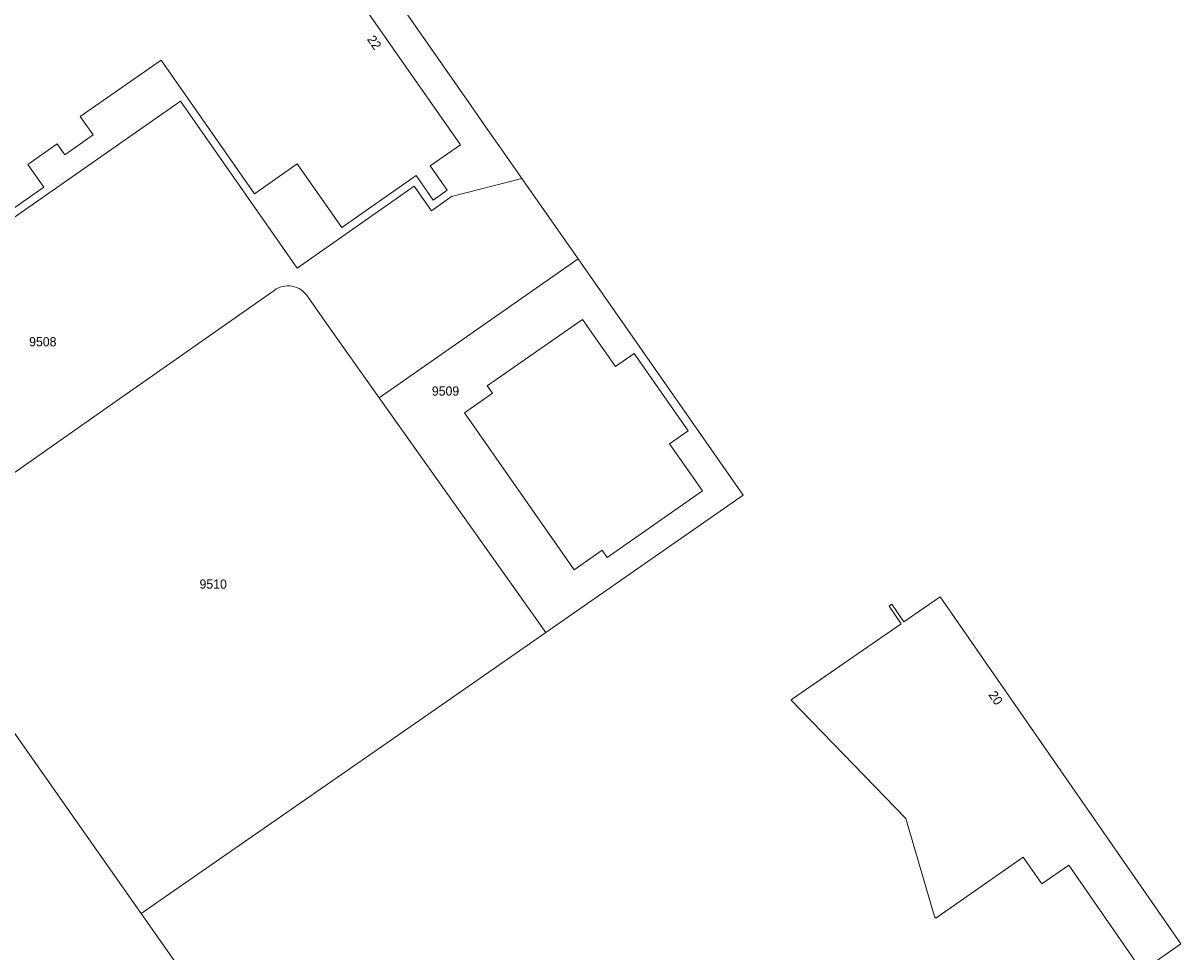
# Model space of a CAD drawing. Header units: metres. Extents: x 195864 to 198202, y 543264 to 544906.
# Tile 26 of 57: x 196736 to 196963, y 544164 to 544346. Entities that reach past the tile are written whole.
import ezdxf
from ezdxf.enums import TextEntityAlignment as Align

# ---------------------------------------------------------------- set-up
doc = ezdxf.new("R2010")
doc.units = ezdxf.units.M
doc.header["$MEASUREMENT"] = 0
for name, color, linetype, lineweight in [('Level 1', 7, 'Continuous', 0), ('Level 11', 7, 'Continuous', 0), ('Level 2', 7, 'Continuous', 0), ('Level 32', 7, 'Continuous', 0)]:
    doc.layers.add(name, color=color, linetype=linetype, lineweight=lineweight)
doc.styles.add('Style-CHAR_FAST_FONT', font='CHAR_FAST_FONT.shx')

msp = doc.modelspace()

# ---------------------------------------------------------------- linework, layer by layer
at = {"layer": 'Level 1', "color": 7, "linetype": 'Continuous', "lineweight": 0}
for p, q in [((196833.74, 544315.61), (196820.02, 544312.07)), ((196844.77, 544299.84), (196833.74, 544315.61)), ((196805.85, 544272.67), (196844.77, 544299.84)), ((196791.58, 544292.79), (196795.54, 544287.17)), ((196795.54, 544287.17), (196805.85, 544272.67)), ((196838.43, 544226.7), (196805.85, 544272.67)), ((196710.41, 544241.18), (196759.21, 544171.67))]:
    msp.add_line(p, q, dxfattribs=at)
at = {"layer": 'Level 1', "color": 7, "linetype": 'Continuous', "lineweight": 0, "flags": 128}
for points in [[(196833.74, 544315.61), (196832.89, 544316.84), (196830.88, 544319.71), (196830.02, 544320.94), (196826.73, 544325.64), (196824.41, 544328.96), (196748.05, 544438.36)], [(196820.02, 544312.07), (196816.05, 544309.28), (196812.69, 544314.08), (196789.79, 544298.04), (196766.96, 544330.7), (196727.67, 544303.33), (196731, 544298.55), (196725.81, 544294.92), (196723.55, 544298.14), (196688.11, 544273.29)], [(196838.43, 544226.7), (196877.09, 544253.6), (196844.77, 544299.84)], [(196710.41, 544241.18), (196753.68, 544271.51), (196784.81, 544293.3)], [(196759.21, 544171.67), (196816.77, 544211.64), (196838.43, 544226.7)], [(196759.21, 544171.67), (196804.63, 544106.97), (196859.06, 544028.51), (196869.37, 544035.62), (196891.2, 544004.27), (196894.14, 544000)]]:
    msp.add_lwpolyline(points, dxfattribs=at)
at = {"layer": 'Level 1', "color": 7, "linetype": 'Continuous', "lineweight": 0}
msp.add_arc((196787.97, 544289.98), 4.58, 37.892, 133.5604, dxfattribs=at)
at = {"layer": 'Level 11', "color": 7, "linetype": 'Continuous', "lineweight": 13}
for p, q in [((196744.26, 544320.21), (196749.83, 544324.11)), ((196826.99, 544274.96), (196845.66, 544287.98)), ((196844, 544238.97), (196822.51, 544269.72)), ((196919.59, 544174.08), (196914.79, 544170.73))]:
    msp.add_line(p, q, dxfattribs=at)
at = {"layer": 'Level 11', "color": 7, "linetype": 'Continuous', "lineweight": 13, "flags": 128}
for points in [[(196793.17, 544363.09), (196821.77, 544322.17), (196815.82, 544318.03)], [(196749.83, 544324.11), (196747.31, 544327.71), (196763.14, 544338.78), (196781.45, 544312.59), (196789.8, 544318.44), (196798.51, 544305.98)], [(196728.92, 544298.92), (196725.58, 544303.7), (196740.16, 544313.86), (196737.03, 544318.34), (196742.78, 544322.34), (196744.26, 544320.21)], [(196815.82, 544318.03), (196819.15, 544313.29), (196816.42, 544311.37)], [(196816.42, 544311.37), (196813.06, 544316.17), (196798.51, 544305.98)], [(196845.66, 544287.98), (196852.09, 544278.77), (196855.74, 544281.32), (196866.33, 544266.15), (196862.69, 544263.61), (196869.13, 544254.4), (196850.47, 544241.37), (196849.47, 544242.8), (196844, 544238.97)], [(196822.51, 544269.72), (196827.99, 544273.53), (196826.99, 544274.96)], [(196914.78, 544170.75), (196914.53, 544171.11), (196908.92, 544190.24), (196886.48, 544213.41), (196886.78, 544213.7), (196908.03, 544228.4), (196905.68, 544231.85), (196906.22, 544232.22), (196908.58, 544228.8), (196915.67, 544233.7), (196962.79, 544165.7), (196955.71, 544160.79), (196958.09, 544157.35), (196957.82, 544157.16)], [(196957.82, 544157.16), (196957.56, 544156.98), (196940.83, 544181.12), (196935.59, 544177.5), (196931.94, 544182.72), (196919.59, 544174.08)]]:
    msp.add_lwpolyline(points, dxfattribs=at)

# ---------------------------------------------------------------- texts
at = {"layer": 'Level 2', "color": 7, "linetype": 'Continuous', "lineweight": 13, "style": 'Style-CHAR_FAST_FONT'}
for s, p in [('9508', (196739.97, 544283.62)), ('9509', (196818.82, 544273.97)), ('9510', (196773.33, 544236.17))]:
    msp.add_text(s, height=1.8, rotation=0, dxfattribs=at).set_placement(p, align=Align.MIDDLE_CENTER)
at = {"layer": 'Level 32', "color": 7, "linetype": 'Continuous', "lineweight": 13, "style": 'Style-CHAR_FAST_FONT'}
for s, rotation, p in [('22', 304.9451, (196803.38, 544342.82)), ('20', 304.7387, (196925.04, 544214.48))]:
    msp.add_text(s, height=1.8, rotation=rotation, dxfattribs=at).set_placement(p)

doc.saveas('drawing.dxf')
